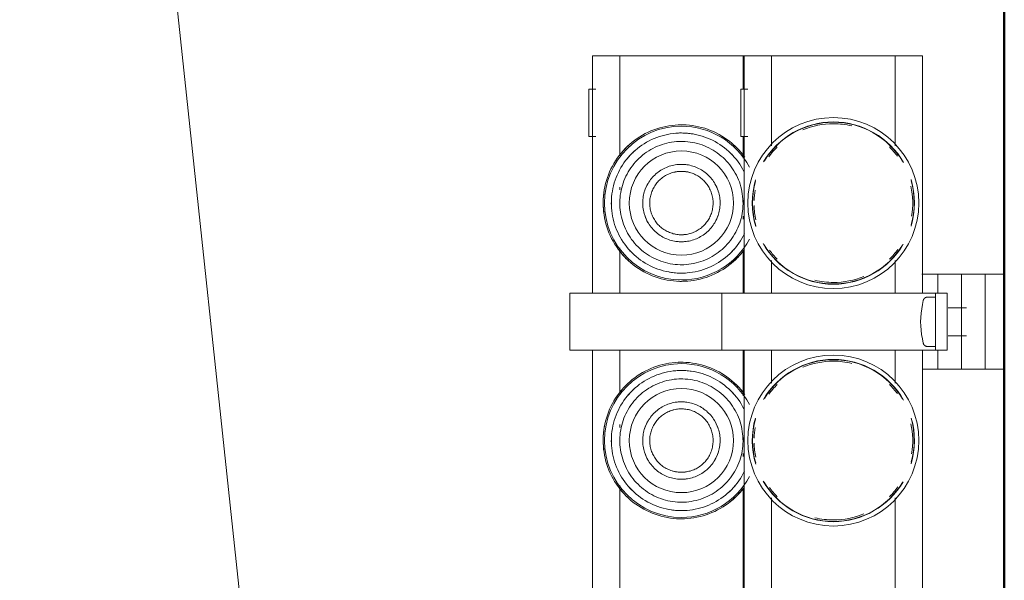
# Model space of a CAD drawing. Header units: millimetres. Extents: x 24644 to 52152, y 2709 to 38988.
# Tile 42 of 80: x 33456 to 33663, y 38042 to 38160. Entities that reach past the tile are written whole.
import ezdxf

# ---------------------------------------------------------------- set-up
doc = ezdxf.new("R2010")
doc.units = ezdxf.units.MM
doc.linetypes.add('ADSK_Скрыто', pattern=[300, 150, -150])
for name, color, linetype, lineweight in [('A-DETL-____-HDLN', 90, 'ADSK_Скрыто', 9), ('A-WALL-____-MCUT', 113, 'Continuous', 50), ('A-WALL-____-OTLN', 113, 'Continuous', 20), ('M-EQPM-____-OTLN', 50, 'Continuous', 20), ('M-HVAC-DUCT-IDEN', 70, 'Continuous', 20)]:
    doc.layers.add(name, color=color, linetype=linetype, lineweight=lineweight)

# ---------------------------------------------------------------- blocks, each defined once
blk = doc.blocks.new('Прямая форма - V line-609756-В_Этаж 01_Вентиляция')
at = {"layer": 'A-WALL-____-MCUT', "color": 253}
blk.add_line((0, -200), (779.95, -200), dxfattribs=at)
blk = doc.blocks.new('Прямая форма - SW - 004-609757-В_Этаж 01_Вентиляция')
blk.add_blockref('Прямая форма - V line-609756-В_Этаж 01_Вентиляция', (0, 0))
blk = doc.blocks.new('V line_ifc_RVT-1-В_Этаж 01_Вентиляция')
at = {"layer": 'A-WALL-____-OTLN', "color": 9, "lineweight": 20, "rotation": 270}
blk.add_blockref('Прямая форма - SW - 004-609757-В_Этаж 01_Вентиляция', (33863.24, 38587.58), dxfattribs=at)
blk = doc.blocks.new('ADSK_Коллектор с регулирующими клапанами и расходомерами - N5-1658201-В_Этаж 01_Вентиляция')
at = {"layer": 'A-DETL-____-HDLN', "flags": 128}
for points in [[(51.23, -16.96), (51.2, -16.94), (51.17, -16.92), (51.14, -16.9), (51.12, -16.88), (51.09, -16.85), (51.06, -16.83), (51.04, -16.8), (51.01, -16.77), (50.99, -16.75), (50.97, -16.72), (50.95, -16.69), (50.93, -16.66)], [(61.08, -16.64), (61.06, -16.67), (61.04, -16.7), (61.02, -16.73), (61, -16.76), (60.98, -16.79), (60.95, -16.81), (60.93, -16.84), (60.9, -16.86), (60.87, -16.89), (60.84, -16.91), (60.82, -16.93), (60.79, -16.95), (60.75, -16.97)]]:
    blk.add_lwpolyline(points, dxfattribs=at)
at = {"layer": 'M-EQPM-____-OTLN'}
for p, q in [((46, 0), (46, -4)), ((66, -4), (66, 0)), ((56, 0), (46, 0)), ((66, 0), (56, 0)), ((46, -5.17), (46, -4)), ((46, -4), (56, -4)), ((56, -4), (66, -4)), ((66, -4), (66, -5.17)), ((46, -6.66), (46, -5.17)), ((66, -5.17), (66, -6.66)), ((46, -6.66), (46, -9)), ((53.04, -7.93), (53.04, -11.79)), ((58.96, -11.79), (58.96, -7.93)), ((66, -9), (66, -6.66)), ((46, -9), (66, -9)), ((46, -10.17), (46, -9)), ((46, -11.66), (46, -10.17)), ((66, -9), (66, -10.17)), ((66, -10.17), (66, -11.66)), ((46, -11.66), (46, -14)), ((50, -14.5), (50, -12)), ((62, -12), (50, -12)), ((62, -12), (62, -14.5)), ((66, -14), (66, -11.66)), ((46, -14), (50, -14)), ((46, -17.34), (46, -14)), ((50, -18.5), (50, -14.5)), ((50, -14.5), (62, -14.5)), ((50.8, -14.5), (50.8, -16.19)), ((61.2, -16.19), (61.2, -14.5)), ((62, -14), (66, -14)), ((62, -14.5), (62, -18.5)), ((66, -14), (66, -17.25)), ((50, -17.25), (0, -17.25)), ((0, -17.25), (0, -22.45)), ((50, -53), (50, -18.5)), ((250, -17.25), (62, -17.25)), ((62, -18.5), (62, -53)), ((0, -23), (0, -22.45)), ((18.93, -23), (0, -23)), ((0, -23), (0, -24)), ((0, -48), (0, -24)), ((50, -23), (43.07, -23)), ((68.93, -23), (62, -23)), ((118.93, -23), (93.07, -23)), ((0, -48), (0, -49)), ((0, -49), (18.93, -49)), ((0, -49.55), (0, -49)), ((0, -49.55), (0, -54.75)), ((43.07, -49), (50, -49)), ((62, -49), (68.93, -49)), ((93.07, -49), (118.93, -49)), ((50, -53), (50, -59.5)), ((62, -59.5), (62, -53)), ((0, -54.75), (50, -54.75)), ((0, -55), (0, -54.75)), ((7, -55), (0, -55)), ((0, -55), (0, -56)), ((7, -54.03), (7, -55.5)), ((7, -55.5), (17, -55.5)), ((17, -55.5), (17, -54.03)), ((21.56, -55), (17, -55)), ((31, -55), (30.39, -55)), ((34.38, -55), (33.76, -55)), ((50, -55), (40.94, -55)), ((62, -54.75), (250, -54.75)), ((71.56, -55), (62, -55)), ((81, -55), (80.39, -55)), ((84.38, -55), (83.76, -55)), ((121.56, -55), (90.94, -55)), ((0, -80), (0, -56)), ((50, -59.5), (62, -59.5)), ((50, -85), (50, -59.5)), ((62, -59.5), (62, -85)), ((0, -80), (0, -81)), ((0, -81), (21.06, -81)), ((0, -81.55), (0, -81)), ((0, -81.55), (0, -86.75)), ((27.62, -81), (28.24, -81)), ((31, -81), (31.61, -81)), ((40.44, -81), (50, -81)), ((62, -81), (71.06, -81)), ((77.62, -81), (78.24, -81)), ((81, -81), (81.61, -81)), ((90.44, -81), (121.06, -81)), ((50, -85), (50, -91.5)), ((62, -91.5), (62, -85)), ((0, -86.75), (50, -86.75)), ((7, -86.03), (7, -87.5)), ((17, -87.5), (17, -86.03)), ((62, -86.75), (250, -86.75)), ((7, -87.5), (17, -87.5)), ((50, -91.5), (62, -91.5))]:
    blk.add_line(p, q, dxfattribs=at)
at = {"layer": 'M-EQPM-____-OTLN', "flags": 128}
for points in [[(51.5, -17.07), (51.46, -17.06), (51.43, -17.05), (51.39, -17.04), (51.36, -17.03), (51.33, -17.01), (51.3, -17), (51.26, -16.98), (51.23, -16.96), (51.2, -16.94), (51.17, -16.92), (51.14, -16.9), (51.12, -16.88), (51.09, -16.85), (51.06, -16.83), (51.04, -16.8), (51.01, -16.77), (50.99, -16.75), (50.97, -16.72), (50.95, -16.69), (50.93, -16.66), (50.91, -16.63), (50.89, -16.59), (50.88, -16.56), (50.87, -16.53), (50.85, -16.49), (50.84, -16.46), (50.83, -16.42), (50.82, -16.39), (50.82, -16.35), (50.81, -16.32), (50.8, -16.28), (50.8, -16.25), (50.8, -16.21), (50.8, -16.19)], [(61.2, -16.19), (61.2, -16.23), (61.2, -16.26), (61.19, -16.3), (61.19, -16.33), (61.18, -16.37), (61.17, -16.4), (61.16, -16.44), (61.15, -16.47), (61.14, -16.51), (61.13, -16.54), (61.11, -16.57), (61.1, -16.61), (61.08, -16.64), (61.06, -16.67), (61.04, -16.7), (61.02, -16.73), (61, -16.76), (60.98, -16.79), (60.95, -16.81), (60.93, -16.84), (60.9, -16.86), (60.87, -16.89), (60.84, -16.91), (60.82, -16.93), (60.79, -16.95), (60.75, -16.97), (60.72, -16.99), (60.69, -17), (60.66, -17.02), (60.62, -17.03), (60.59, -17.04), (60.56, -17.05), (60.52, -17.06), (60.5, -17.07)], [(56, -17.65), (55.08, -17.61), (54.16, -17.52), (53.24, -17.4), (52.33, -17.25), (51.5, -17.07)], [(60.5, -17.07), (59.6, -17.26), (58.69, -17.41), (57.77, -17.53), (56.85, -17.61), (56, -17.65)], [(21.3, -54.67), (20.77, -55.07), (20.27, -55.49), (19.77, -55.93), (19.3, -56.39), (18.85, -56.87), (18.41, -57.36), (17.99, -57.87), (17.6, -58.4), (17.23, -58.95), (16.88, -59.5), (16.55, -60.07), (16.24, -60.66), (15.96, -61.25), (15.7, -61.86), (15.47, -62.48), (15.26, -63.1), (15.08, -63.74), (14.92, -64.38), (14.79, -65.02), (14.68, -65.67), (14.6, -66.33), (14.55, -66.99), (14.52, -67.64), (14.52, -68)], [(24.33, -54.84), (23.81, -55.12), (23.3, -55.41), (22.8, -55.73), (22.32, -56.07), (21.85, -56.43), (21.39, -56.8), (20.95, -57.2), (20.53, -57.61), (20.12, -58.03), (19.73, -58.48), (19.36, -58.93), (19, -59.41), (18.67, -59.89), (18.36, -60.39), (18.06, -60.91), (17.79, -61.43), (17.54, -61.96), (17.31, -62.5), (17.1, -63.06), (16.91, -63.62), (16.75, -64.18), (16.61, -64.76), (16.49, -65.34), (16.39, -65.92), (16.32, -66.5), (16.27, -67.09), (16.25, -67.68), (16.24, -68)], [(43.98, -68), (43.97, -67.48), (43.94, -66.96), (43.89, -66.45), (43.81, -65.93), (43.72, -65.42), (43.61, -64.92), (43.47, -64.41), (43.32, -63.92), (43.15, -63.43), (42.95, -62.95), (42.74, -62.47), (42.51, -62.01), (42.26, -61.55), (42, -61.11), (41.71, -60.67), (41.41, -60.25), (41.09, -59.84), (40.76, -59.44), (40.41, -59.06), (40.04, -58.69), (39.66, -58.34), (39.27, -58), (38.86, -57.67), (38.44, -57.37), (38.01, -57.08), (37.57, -56.81), (37.12, -56.55), (36.65, -56.32), (36.18, -56.1), (35.7, -55.9), (35.22, -55.73), (34.72, -55.57), (34.22, -55.43), (33.72, -55.31), (33.21, -55.21), (32.69, -55.13), (32.18, -55.08), (31.66, -55.04), (31.14, -55.02), (30.62, -55.03), (30.1, -55.05), (29.59, -55.1), (29.07, -55.17), (28.56, -55.25), (28.05, -55.36), (27.55, -55.49), (27.05, -55.64), (26.56, -55.8), (26.08, -55.99), (25.6, -56.2), (25.13, -56.42), (24.67, -56.67), (24.23, -56.93), (23.79, -57.21), (23.36, -57.51), (22.95, -57.82), (22.55, -58.15), (22.16, -58.5), (21.79, -58.86), (21.43, -59.23), (21.09, -59.62), (20.76, -60.03), (20.45, -60.44), (20.16, -60.87), (19.88, -61.31), (19.62, -61.76), (19.38, -62.22), (19.16, -62.69), (18.96, -63.17), (18.77, -63.65), (18.61, -64.14), (18.46, -64.64), (18.34, -65.15), (18.24, -65.66), (18.15, -66.17), (18.09, -66.68), (18.05, -67.2), (18.02, -67.72), (18.02, -68)], [(45.76, -68), (45.74, -67.41), (45.71, -66.82), (45.65, -66.23), (45.57, -65.65), (45.46, -65.07), (45.33, -64.49), (45.18, -63.92), (45.01, -63.36), (44.81, -62.8), (44.59, -62.25), (44.35, -61.71), (44.09, -61.19), (43.81, -60.67), (43.5, -60.16), (43.18, -59.67), (42.84, -59.19), (42.47, -58.72), (42.09, -58.27), (41.7, -57.83), (41.28, -57.41), (40.85, -57.01), (40.4, -56.63), (39.94, -56.26), (39.46, -55.91), (38.97, -55.58), (38.47, -55.27), (37.95, -54.99), (37.43, -54.72)], [(47.48, -68), (47.47, -67.34), (47.43, -66.68), (47.36, -66.03), (47.27, -65.37), (47.15, -64.73), (47.01, -64.08), (46.84, -63.44), (46.65, -62.82), (46.43, -62.19), (46.18, -61.58), (45.91, -60.98), (45.62, -60.39), (45.3, -59.81), (44.97, -59.24), (44.6, -58.69), (44.22, -58.16), (43.82, -57.64), (43.39, -57.13), (42.95, -56.64), (42.48, -56.18), (42, -55.73), (41.5, -55.3), (40.99, -54.89)], [(71.3, -54.67), (70.77, -55.07), (70.27, -55.49), (69.77, -55.93), (69.3, -56.39), (68.85, -56.87), (68.41, -57.36), (67.99, -57.87), (67.6, -58.4), (67.23, -58.95), (66.88, -59.5), (66.55, -60.07), (66.24, -60.66), (65.96, -61.25), (65.7, -61.86), (65.47, -62.48), (65.26, -63.1), (65.08, -63.74), (64.92, -64.38), (64.79, -65.02), (64.68, -65.67), (64.6, -66.33), (64.55, -66.99), (64.52, -67.64), (64.52, -68)], [(74.33, -54.84), (73.81, -55.12), (73.3, -55.41), (72.8, -55.73), (72.32, -56.07), (71.85, -56.43), (71.39, -56.8), (70.95, -57.2), (70.53, -57.61), (70.12, -58.03), (69.73, -58.48), (69.36, -58.93), (69, -59.41), (68.67, -59.89), (68.36, -60.39), (68.06, -60.91), (67.79, -61.43), (67.54, -61.96), (67.31, -62.5), (67.1, -63.06), (66.91, -63.62), (66.75, -64.18), (66.61, -64.76), (66.49, -65.34), (66.39, -65.92), (66.32, -66.5), (66.27, -67.09), (66.25, -67.68), (66.24, -68)], [(93.98, -68), (93.97, -67.48), (93.94, -66.96), (93.89, -66.45), (93.81, -65.93), (93.72, -65.42), (93.61, -64.92), (93.47, -64.41), (93.32, -63.92), (93.15, -63.43), (92.95, -62.95), (92.74, -62.47), (92.51, -62.01), (92.26, -61.55), (92, -61.11), (91.71, -60.67), (91.41, -60.25), (91.09, -59.84), (90.76, -59.44), (90.41, -59.06), (90.04, -58.69), (89.66, -58.34), (89.27, -58), (88.86, -57.67), (88.44, -57.37), (88.01, -57.08), (87.57, -56.81), (87.12, -56.55), (86.65, -56.32), (86.18, -56.1), (85.7, -55.9), (85.22, -55.73), (84.72, -55.57), (84.22, -55.43), (83.72, -55.31), (83.21, -55.21), (82.69, -55.13), (82.18, -55.08), (81.66, -55.04), (81.14, -55.02), (80.62, -55.03), (80.1, -55.05), (79.59, -55.1), (79.07, -55.17), (78.56, -55.25), (78.05, -55.36), (77.55, -55.49), (77.05, -55.64), (76.56, -55.8), (76.08, -55.99), (75.6, -56.2), (75.13, -56.42), (74.67, -56.67), (74.23, -56.93), (73.79, -57.21), (73.36, -57.51), (72.95, -57.82), (72.55, -58.15), (72.16, -58.5), (71.79, -58.86), (71.43, -59.23), (71.09, -59.62), (70.76, -60.03), (70.45, -60.44), (70.16, -60.87), (69.88, -61.31), (69.62, -61.76), (69.38, -62.22), (69.16, -62.69), (68.96, -63.17), (68.77, -63.65), (68.61, -64.14), (68.46, -64.64), (68.34, -65.15), (68.24, -65.66), (68.15, -66.17), (68.09, -66.68), (68.05, -67.2), (68.02, -67.72), (68.02, -68)], [(95.76, -68), (95.74, -67.41), (95.71, -66.82), (95.65, -66.23), (95.57, -65.65), (95.46, -65.07), (95.33, -64.49), (95.18, -63.92), (95.01, -63.36), (94.81, -62.8), (94.59, -62.25), (94.35, -61.71), (94.09, -61.19), (93.81, -60.67), (93.5, -60.16), (93.18, -59.67), (92.84, -59.19), (92.47, -58.72), (92.09, -58.27), (91.7, -57.83), (91.28, -57.41), (90.85, -57.01), (90.4, -56.63), (89.94, -56.26), (89.46, -55.91), (88.97, -55.58), (88.47, -55.27), (87.95, -54.99), (87.43, -54.72)], [(97.48, -68), (97.47, -67.34), (97.43, -66.68), (97.36, -66.03), (97.27, -65.37), (97.15, -64.73), (97.01, -64.08), (96.84, -63.44), (96.65, -62.82), (96.43, -62.19), (96.18, -61.58), (95.91, -60.98), (95.62, -60.39), (95.3, -59.81), (94.97, -59.24), (94.6, -58.69), (94.22, -58.16), (93.82, -57.64), (93.39, -57.13), (92.95, -56.64), (92.48, -56.18), (92, -55.73), (91.5, -55.3), (90.99, -54.89)], [(39.15, -68), (39.14, -67.67), (39.12, -67.35), (39.09, -67.02), (39.05, -66.7), (38.99, -66.38), (38.92, -66.06), (38.83, -65.75), (38.74, -65.44), (38.63, -65.13), (38.51, -64.83), (38.37, -64.53), (38.23, -64.24), (38.07, -63.95), (37.91, -63.67), (37.73, -63.4), (37.54, -63.13), (37.34, -62.88), (37.13, -62.63), (36.91, -62.39), (36.68, -62.15), (36.44, -61.93), (36.19, -61.72), (35.94, -61.52), (35.67, -61.32), (35.4, -61.14), (35.13, -60.97), (34.84, -60.81), (34.55, -60.66), (34.25, -60.53), (33.95, -60.4), (33.65, -60.29), (33.34, -60.19), (33.02, -60.1), (32.71, -60.03), (32.39, -59.97), (32.06, -59.92), (31.74, -59.88), (31.41, -59.86), (31.09, -59.85), (30.76, -59.85), (30.44, -59.87), (30.11, -59.9), (29.79, -59.94), (29.47, -60), (29.15, -60.06), (28.83, -60.14), (28.52, -60.24), (28.21, -60.34), (27.91, -60.46), (27.61, -60.59), (27.31, -60.73), (27.03, -60.88), (26.75, -61.05), (26.47, -61.22), (26.2, -61.41), (25.94, -61.61), (25.69, -61.82), (25.45, -62.03), (25.22, -62.26), (24.99, -62.49), (24.77, -62.74), (24.57, -62.99), (24.37, -63.25), (24.19, -63.52), (24.02, -63.8), (23.85, -64.08), (23.7, -64.37), (23.56, -64.66), (23.44, -64.96), (23.32, -65.27), (23.22, -65.58), (23.13, -65.89), (23.05, -66.21), (22.98, -66.53), (22.93, -66.85), (22.89, -67.17), (22.87, -67.5), (22.85, -67.82), (22.85, -68)], [(89.15, -68), (89.14, -67.67), (89.12, -67.35), (89.09, -67.02), (89.05, -66.7), (88.99, -66.38), (88.92, -66.06), (88.83, -65.75), (88.74, -65.44), (88.63, -65.13), (88.51, -64.83), (88.37, -64.53), (88.23, -64.24), (88.07, -63.95), (87.91, -63.67), (87.73, -63.4), (87.54, -63.13), (87.34, -62.88), (87.13, -62.63), (86.91, -62.39), (86.68, -62.15), (86.44, -61.93), (86.19, -61.72), (85.94, -61.52), (85.67, -61.32), (85.4, -61.14), (85.13, -60.97), (84.84, -60.81), (84.55, -60.66), (84.25, -60.53), (83.95, -60.4), (83.65, -60.29), (83.34, -60.19), (83.02, -60.1), (82.71, -60.03), (82.39, -59.97), (82.06, -59.92), (81.74, -59.88), (81.41, -59.86), (81.09, -59.85), (80.76, -59.85), (80.44, -59.87), (80.11, -59.9), (79.79, -59.94), (79.47, -60), (79.15, -60.06), (78.83, -60.14), (78.52, -60.24), (78.21, -60.34), (77.91, -60.46), (77.61, -60.59), (77.31, -60.73), (77.03, -60.88), (76.75, -61.05), (76.47, -61.22), (76.2, -61.41), (75.94, -61.61), (75.69, -61.82), (75.45, -62.03), (75.22, -62.26), (74.99, -62.49), (74.77, -62.74), (74.57, -62.99), (74.37, -63.25), (74.19, -63.52), (74.02, -63.8), (73.85, -64.08), (73.7, -64.37), (73.56, -64.66), (73.44, -64.96), (73.32, -65.27), (73.22, -65.58), (73.13, -65.89), (73.05, -66.21), (72.98, -66.53), (72.93, -66.85), (72.89, -67.17), (72.87, -67.5), (72.85, -67.82), (72.85, -68)], [(37.68, -68), (37.67, -67.73), (37.65, -67.47), (37.63, -67.2), (37.59, -66.94), (37.54, -66.67), (37.48, -66.41), (37.42, -66.16), (37.34, -65.9), (37.25, -65.65), (37.15, -65.4), (37.04, -65.16), (36.92, -64.92), (36.79, -64.68), (36.66, -64.45), (36.51, -64.23), (36.35, -64.01), (36.19, -63.8), (36.02, -63.6), (35.84, -63.4), (35.65, -63.21), (35.46, -63.03), (35.25, -62.85), (35.04, -62.69), (34.83, -62.53), (34.61, -62.38), (34.38, -62.24), (34.15, -62.11), (33.91, -61.99), (33.67, -61.88), (33.42, -61.78), (33.17, -61.69), (32.91, -61.6), (32.66, -61.53), (32.4, -61.47), (32.13, -61.42), (31.87, -61.38), (31.61, -61.35), (31.34, -61.33), (31.07, -61.32), (30.81, -61.33), (30.54, -61.34), (30.27, -61.36), (30.01, -61.4), (29.74, -61.44), (29.48, -61.5), (29.22, -61.56), (28.97, -61.64), (28.72, -61.73), (28.47, -61.82), (28.22, -61.93), (27.98, -62.05), (27.75, -62.17), (27.52, -62.31), (27.29, -62.45), (27.07, -62.6), (26.86, -62.76), (26.65, -62.93), (26.45, -63.11), (26.26, -63.3), (26.08, -63.49), (25.9, -63.69), (25.73, -63.9), (25.57, -64.11), (25.42, -64.33), (25.28, -64.56), (25.15, -64.79), (25.02, -65.03), (24.91, -65.27), (24.8, -65.51), (24.71, -65.76), (24.63, -66.02), (24.55, -66.27), (24.49, -66.53), (24.43, -66.79), (24.39, -67.06), (24.36, -67.32), (24.34, -67.59), (24.33, -67.86), (24.32, -68)], [(87.68, -68), (87.67, -67.73), (87.65, -67.47), (87.63, -67.2), (87.59, -66.94), (87.54, -66.67), (87.48, -66.41), (87.42, -66.16), (87.34, -65.9), (87.25, -65.65), (87.15, -65.4), (87.04, -65.16), (86.92, -64.92), (86.79, -64.68), (86.66, -64.45), (86.51, -64.23), (86.35, -64.01), (86.19, -63.8), (86.02, -63.6), (85.84, -63.4), (85.65, -63.21), (85.46, -63.03), (85.25, -62.85), (85.04, -62.69), (84.83, -62.53), (84.61, -62.38), (84.38, -62.24), (84.15, -62.11), (83.91, -61.99), (83.67, -61.88), (83.42, -61.78), (83.17, -61.69), (82.91, -61.6), (82.66, -61.53), (82.4, -61.47), (82.13, -61.42), (81.87, -61.38), (81.61, -61.35), (81.34, -61.33), (81.07, -61.32), (80.81, -61.33), (80.54, -61.34), (80.27, -61.36), (80.01, -61.4), (79.74, -61.44), (79.48, -61.5), (79.22, -61.56), (78.97, -61.64), (78.72, -61.73), (78.47, -61.82), (78.22, -61.93), (77.98, -62.05), (77.75, -62.17), (77.52, -62.31), (77.29, -62.45), (77.07, -62.6), (76.86, -62.76), (76.65, -62.93), (76.45, -63.11), (76.26, -63.3), (76.08, -63.49), (75.9, -63.69), (75.73, -63.9), (75.57, -64.11), (75.42, -64.33), (75.28, -64.56), (75.15, -64.79), (75.02, -65.03), (74.91, -65.27), (74.8, -65.51), (74.71, -65.76), (74.63, -66.02), (74.55, -66.27), (74.49, -66.53), (74.43, -66.79), (74.39, -67.06), (74.36, -67.32), (74.34, -67.59), (74.33, -67.86), (74.32, -68)], [(14.52, -68), (14.53, -68.66), (14.57, -69.32), (14.64, -69.97), (14.73, -70.63), (14.85, -71.27), (14.99, -71.92), (15.16, -72.56), (15.35, -73.18), (15.57, -73.81), (15.82, -74.42), (16.09, -75.02), (16.38, -75.61), (16.7, -76.19), (17.03, -76.76), (17.4, -77.31), (17.78, -77.84), (18.18, -78.36), (18.61, -78.87), (19.05, -79.36), (19.52, -79.82), (20, -80.27), (20.5, -80.7), (21.01, -81.11), (21.55, -81.5), (22.09, -81.87), (22.66, -82.21), (23.23, -82.54), (23.82, -82.84), (24.42, -83.11), (25.03, -83.36), (25.65, -83.59), (26.27, -83.79), (26.91, -83.97), (27.55, -84.12), (28.2, -84.24), (28.85, -84.34), (29.51, -84.42), (30.16, -84.46), (30.82, -84.48), (31.48, -84.48), (32.14, -84.44), (32.8, -84.38), (33.45, -84.3), (34.1, -84.19), (34.74, -84.05), (35.38, -83.89), (36.02, -83.7), (36.64, -83.49), (37.25, -83.25), (37.86, -82.99), (38.45, -82.7), (39.04, -82.39), (39.6, -82.06), (40.16, -81.7), (40.7, -81.33), (41.23, -80.93), (41.73, -80.51), (42.23, -80.07), (42.7, -79.61), (43.15, -79.13), (43.59, -78.64), (44.01, -78.13), (44.4, -77.6), (44.77, -77.05), (45.12, -76.5), (45.45, -75.93), (45.76, -75.34), (46.04, -74.75), (46.3, -74.14), (46.53, -73.52), (46.74, -72.9), (46.92, -72.26), (47.08, -71.62), (47.21, -70.98), (47.32, -70.33), (47.4, -69.67), (47.45, -69.01), (47.48, -68.36), (47.48, -68)], [(16.24, -68), (16.26, -68.59), (16.29, -69.18), (16.35, -69.77), (16.43, -70.35), (16.54, -70.93), (16.67, -71.51), (16.82, -72.08), (16.99, -72.64), (17.19, -73.2), (17.41, -73.75), (17.65, -74.29), (17.91, -74.81), (18.19, -75.33), (18.5, -75.84), (18.82, -76.33), (19.16, -76.81), (19.53, -77.28), (19.91, -77.73), (20.3, -78.17), (20.72, -78.59), (21.15, -78.99), (21.6, -79.37), (22.06, -79.74), (22.54, -80.09), (23.03, -80.42), (23.53, -80.73), (24.05, -81.01), (24.57, -81.28), (25.11, -81.53), (25.65, -81.75), (26.21, -81.96), (26.77, -82.14), (27.34, -82.29), (27.91, -82.43), (28.49, -82.54), (29.08, -82.63), (29.66, -82.69), (30.25, -82.74), (30.84, -82.75), (31.43, -82.75), (32.02, -82.72), (32.61, -82.67), (33.19, -82.59), (33.78, -82.49), (34.35, -82.37), (34.92, -82.22), (35.49, -82.06), (36.05, -81.87), (36.6, -81.65), (37.14, -81.42), (37.67, -81.16), (38.19, -80.88), (38.7, -80.59), (39.2, -80.27), (39.68, -79.93), (40.15, -79.57), (40.61, -79.2), (41.05, -78.8), (41.47, -78.39), (41.88, -77.97), (42.27, -77.52), (42.64, -77.07), (43, -76.59), (43.33, -76.11), (43.64, -75.61), (43.94, -75.09), (44.21, -74.57), (44.46, -74.04), (44.69, -73.5), (44.9, -72.94), (45.09, -72.38), (45.25, -71.82), (45.39, -71.24), (45.51, -70.66), (45.61, -70.08), (45.68, -69.5), (45.73, -68.91), (45.75, -68.32), (45.76, -68)], [(18.02, -68), (18.03, -68.52), (18.06, -69.04), (18.11, -69.55), (18.19, -70.07), (18.28, -70.58), (18.39, -71.08), (18.53, -71.59), (18.68, -72.08), (18.85, -72.57), (19.05, -73.05), (19.26, -73.53), (19.49, -73.99), (19.74, -74.45), (20, -74.89), (20.29, -75.33), (20.59, -75.75), (20.91, -76.16), (21.24, -76.56), (21.59, -76.94), (21.96, -77.31), (22.34, -77.66), (22.73, -78), (23.14, -78.33), (23.56, -78.63), (23.99, -78.92), (24.43, -79.19), (24.88, -79.45), (25.35, -79.68), (25.82, -79.9), (26.3, -80.1), (26.78, -80.27), (27.28, -80.43), (27.78, -80.57), (28.28, -80.69), (28.79, -80.79), (29.31, -80.87), (29.82, -80.92), (30.34, -80.96), (30.86, -80.98), (31.38, -80.97), (31.9, -80.95), (32.41, -80.9), (32.93, -80.83), (33.44, -80.75), (33.95, -80.64), (34.45, -80.51), (34.95, -80.36), (35.44, -80.2), (35.92, -80.01), (36.4, -79.8), (36.87, -79.58), (37.33, -79.33), (37.77, -79.07), (38.21, -78.79), (38.64, -78.49), (39.05, -78.18), (39.45, -77.85), (39.84, -77.5), (40.21, -77.14), (40.57, -76.77), (40.91, -76.38), (41.24, -75.97), (41.55, -75.56), (41.84, -75.13), (42.12, -74.69), (42.38, -74.24), (42.62, -73.78), (42.84, -73.31), (43.04, -72.83), (43.23, -72.35), (43.39, -71.86), (43.54, -71.36), (43.66, -70.85), (43.76, -70.34), (43.85, -69.83), (43.91, -69.32), (43.95, -68.8), (43.98, -68.28), (43.98, -68)], [(22.85, -68), (22.86, -68.33), (22.88, -68.65), (22.91, -68.98), (22.95, -69.3), (23.01, -69.62), (23.08, -69.94), (23.17, -70.25), (23.26, -70.56), (23.37, -70.87), (23.49, -71.17), (23.63, -71.47), (23.77, -71.76), (23.93, -72.05), (24.09, -72.33), (24.27, -72.6), (24.46, -72.87), (24.66, -73.12), (24.87, -73.37), (25.09, -73.61), (25.32, -73.85), (25.56, -74.07), (25.81, -74.28), (26.06, -74.48), (26.33, -74.68), (26.6, -74.86), (26.87, -75.03), (27.16, -75.19), (27.45, -75.34), (27.75, -75.47), (28.05, -75.6), (28.35, -75.71), (28.66, -75.81), (28.98, -75.9), (29.29, -75.97), (29.61, -76.03), (29.94, -76.08), (30.26, -76.12), (30.59, -76.14), (30.91, -76.15), (31.24, -76.15), (31.56, -76.13), (31.89, -76.1), (32.21, -76.06), (32.53, -76), (32.85, -75.94), (33.17, -75.86), (33.48, -75.76), (33.79, -75.66), (34.09, -75.54), (34.39, -75.41), (34.69, -75.27), (34.97, -75.12), (35.25, -74.95), (35.53, -74.78), (35.8, -74.59), (36.06, -74.39), (36.31, -74.18), (36.55, -73.97), (36.78, -73.74), (37.01, -73.51), (37.23, -73.26), (37.43, -73.01), (37.63, -72.75), (37.81, -72.48), (37.98, -72.2), (38.15, -71.92), (38.3, -71.63), (38.44, -71.34), (38.56, -71.04), (38.68, -70.73), (38.78, -70.42), (38.87, -70.11), (38.95, -69.79), (39.02, -69.47), (39.07, -69.15), (39.11, -68.83), (39.13, -68.5), (39.15, -68.18), (39.15, -68)], [(24.32, -68), (24.33, -68.27), (24.35, -68.53), (24.37, -68.8), (24.41, -69.06), (24.46, -69.33), (24.52, -69.59), (24.58, -69.84), (24.66, -70.1), (24.75, -70.35), (24.85, -70.6), (24.96, -70.84), (25.08, -71.08), (25.21, -71.32), (25.34, -71.55), (25.49, -71.77), (25.65, -71.99), (25.81, -72.2), (25.98, -72.4), (26.16, -72.6), (26.35, -72.79), (26.54, -72.97), (26.75, -73.15), (26.96, -73.31), (27.17, -73.47), (27.39, -73.62), (27.62, -73.76), (27.85, -73.89), (28.09, -74.01), (28.33, -74.12), (28.58, -74.22), (28.83, -74.31), (29.09, -74.4), (29.34, -74.47), (29.6, -74.53), (29.87, -74.58), (30.13, -74.62), (30.39, -74.65), (30.66, -74.67), (30.93, -74.68), (31.19, -74.67), (31.46, -74.66), (31.73, -74.64), (31.99, -74.6), (32.26, -74.56), (32.52, -74.5), (32.78, -74.44), (33.03, -74.36), (33.28, -74.27), (33.53, -74.18), (33.78, -74.07), (34.02, -73.95), (34.25, -73.83), (34.48, -73.69), (34.71, -73.55), (34.93, -73.4), (35.14, -73.24), (35.35, -73.07), (35.55, -72.89), (35.74, -72.7), (35.92, -72.51), (36.1, -72.31), (36.27, -72.1), (36.43, -71.89), (36.58, -71.67), (36.72, -71.44), (36.85, -71.21), (36.98, -70.97), (37.09, -70.73), (37.2, -70.49), (37.29, -70.24), (37.37, -69.98), (37.45, -69.73), (37.51, -69.47), (37.57, -69.21), (37.61, -68.94), (37.64, -68.68), (37.66, -68.41), (37.67, -68.14), (37.68, -68)], [(64.52, -68), (64.53, -68.66), (64.57, -69.32), (64.64, -69.97), (64.73, -70.63), (64.85, -71.27), (64.99, -71.92), (65.16, -72.56), (65.35, -73.18), (65.57, -73.81), (65.82, -74.42), (66.09, -75.02), (66.38, -75.61), (66.7, -76.19), (67.03, -76.76), (67.4, -77.31), (67.78, -77.84), (68.18, -78.36), (68.61, -78.87), (69.05, -79.36), (69.52, -79.82), (70, -80.27), (70.5, -80.7), (71.01, -81.11), (71.55, -81.5), (72.09, -81.87), (72.66, -82.21), (73.23, -82.54), (73.82, -82.84), (74.42, -83.11), (75.03, -83.36), (75.65, -83.59), (76.27, -83.79), (76.91, -83.97), (77.55, -84.12), (78.2, -84.24), (78.85, -84.34), (79.51, -84.42), (80.16, -84.46), (80.82, -84.48), (81.48, -84.48), (82.14, -84.44), (82.8, -84.38), (83.45, -84.3), (84.1, -84.19), (84.74, -84.05), (85.38, -83.89), (86.02, -83.7), (86.64, -83.49), (87.25, -83.25), (87.86, -82.99), (88.45, -82.7), (89.04, -82.39), (89.6, -82.06), (90.16, -81.7), (90.7, -81.33), (91.23, -80.93), (91.73, -80.51), (92.23, -80.07), (92.7, -79.61), (93.15, -79.13), (93.59, -78.64), (94.01, -78.13), (94.4, -77.6), (94.77, -77.05), (95.12, -76.5), (95.45, -75.93), (95.76, -75.34), (96.04, -74.75), (96.3, -74.14), (96.53, -73.52), (96.74, -72.9), (96.92, -72.26), (97.08, -71.62), (97.21, -70.98), (97.32, -70.33), (97.4, -69.67), (97.45, -69.01), (97.48, -68.36), (97.48, -68)], [(66.24, -68), (66.26, -68.59), (66.29, -69.18), (66.35, -69.77), (66.43, -70.35), (66.54, -70.93), (66.67, -71.51), (66.82, -72.08), (66.99, -72.64), (67.19, -73.2), (67.41, -73.75), (67.65, -74.29), (67.91, -74.81), (68.19, -75.33), (68.5, -75.84), (68.82, -76.33), (69.16, -76.81), (69.53, -77.28), (69.91, -77.73), (70.3, -78.17), (70.72, -78.59), (71.15, -78.99), (71.6, -79.37), (72.06, -79.74), (72.54, -80.09), (73.03, -80.42), (73.53, -80.73), (74.05, -81.01), (74.57, -81.28), (75.11, -81.53), (75.65, -81.75), (76.21, -81.96), (76.77, -82.14), (77.34, -82.29), (77.91, -82.43), (78.49, -82.54), (79.08, -82.63), (79.66, -82.69), (80.25, -82.74), (80.84, -82.75), (81.43, -82.75), (82.02, -82.72), (82.61, -82.67), (83.19, -82.59), (83.78, -82.49), (84.35, -82.37), (84.92, -82.22), (85.49, -82.06), (86.05, -81.87), (86.6, -81.65), (87.14, -81.42), (87.67, -81.16), (88.19, -80.88), (88.7, -80.59), (89.2, -80.27), (89.68, -79.93), (90.15, -79.57), (90.61, -79.2), (91.05, -78.8), (91.47, -78.39), (91.88, -77.97), (92.27, -77.52), (92.64, -77.07), (93, -76.59), (93.33, -76.11), (93.64, -75.61), (93.94, -75.09), (94.21, -74.57), (94.46, -74.04), (94.69, -73.5), (94.9, -72.94), (95.09, -72.38), (95.25, -71.82), (95.39, -71.24), (95.51, -70.66), (95.61, -70.08), (95.68, -69.5), (95.73, -68.91), (95.75, -68.32), (95.76, -68)], [(68.02, -68), (68.03, -68.52), (68.06, -69.04), (68.11, -69.55), (68.19, -70.07), (68.28, -70.58), (68.39, -71.08), (68.53, -71.59), (68.68, -72.08), (68.85, -72.57), (69.05, -73.05), (69.26, -73.53), (69.49, -73.99), (69.74, -74.45), (70, -74.89), (70.29, -75.33), (70.59, -75.75), (70.91, -76.16), (71.24, -76.56), (71.59, -76.94), (71.96, -77.31), (72.34, -77.66), (72.73, -78), (73.14, -78.33), (73.56, -78.63), (73.99, -78.92), (74.43, -79.19), (74.88, -79.45), (75.35, -79.68), (75.82, -79.9), (76.3, -80.1), (76.78, -80.27), (77.28, -80.43), (77.78, -80.57), (78.28, -80.69), (78.79, -80.79), (79.31, -80.87), (79.82, -80.92), (80.34, -80.96), (80.86, -80.98), (81.38, -80.97), (81.9, -80.95), (82.41, -80.9), (82.93, -80.83), (83.44, -80.75), (83.95, -80.64), (84.45, -80.51), (84.95, -80.36), (85.44, -80.2), (85.92, -80.01), (86.4, -79.8), (86.87, -79.58), (87.33, -79.33), (87.77, -79.07), (88.21, -78.79), (88.64, -78.49), (89.05, -78.18), (89.45, -77.85), (89.84, -77.5), (90.21, -77.14), (90.57, -76.77), (90.91, -76.38), (91.24, -75.97), (91.55, -75.56), (91.84, -75.13), (92.12, -74.69), (92.38, -74.24), (92.62, -73.78), (92.84, -73.31), (93.04, -72.83), (93.23, -72.35), (93.39, -71.86), (93.54, -71.36), (93.66, -70.85), (93.76, -70.34), (93.85, -69.83), (93.91, -69.32), (93.95, -68.8), (93.98, -68.28), (93.98, -68)], [(72.85, -68), (72.86, -68.33), (72.88, -68.65), (72.91, -68.98), (72.95, -69.3), (73.01, -69.62), (73.08, -69.94), (73.17, -70.25), (73.26, -70.56), (73.37, -70.87), (73.49, -71.17), (73.63, -71.47), (73.77, -71.76), (73.93, -72.05), (74.09, -72.33), (74.27, -72.6), (74.46, -72.87), (74.66, -73.12), (74.87, -73.37), (75.09, -73.61), (75.32, -73.85), (75.56, -74.07), (75.81, -74.28), (76.06, -74.48), (76.33, -74.68), (76.6, -74.86), (76.87, -75.03), (77.16, -75.19), (77.45, -75.34), (77.75, -75.47), (78.05, -75.6), (78.35, -75.71), (78.66, -75.81), (78.98, -75.9), (79.29, -75.97), (79.61, -76.03), (79.94, -76.08), (80.26, -76.12), (80.59, -76.14), (80.91, -76.15), (81.24, -76.15), (81.56, -76.13), (81.89, -76.1), (82.21, -76.06), (82.53, -76), (82.85, -75.94), (83.17, -75.86), (83.48, -75.76), (83.79, -75.66), (84.09, -75.54), (84.39, -75.41), (84.69, -75.27), (84.97, -75.12), (85.25, -74.95), (85.53, -74.78), (85.8, -74.59), (86.06, -74.39), (86.31, -74.18), (86.55, -73.97), (86.78, -73.74), (87.01, -73.51), (87.23, -73.26), (87.43, -73.01), (87.63, -72.75), (87.81, -72.48), (87.98, -72.2), (88.15, -71.92), (88.3, -71.63), (88.44, -71.34), (88.56, -71.04), (88.68, -70.73), (88.78, -70.42), (88.87, -70.11), (88.95, -69.79), (89.02, -69.47), (89.07, -69.15), (89.11, -68.83), (89.13, -68.5), (89.15, -68.18), (89.15, -68)], [(74.32, -68), (74.33, -68.27), (74.35, -68.53), (74.37, -68.8), (74.41, -69.06), (74.46, -69.33), (74.52, -69.59), (74.58, -69.84), (74.66, -70.1), (74.75, -70.35), (74.85, -70.6), (74.96, -70.84), (75.08, -71.08), (75.21, -71.32), (75.34, -71.55), (75.49, -71.77), (75.65, -71.99), (75.81, -72.2), (75.98, -72.4), (76.16, -72.6), (76.35, -72.79), (76.54, -72.97), (76.75, -73.15), (76.96, -73.31), (77.17, -73.47), (77.39, -73.62), (77.62, -73.76), (77.85, -73.89), (78.09, -74.01), (78.33, -74.12), (78.58, -74.22), (78.83, -74.31), (79.09, -74.4), (79.34, -74.47), (79.6, -74.53), (79.87, -74.58), (80.13, -74.62), (80.39, -74.65), (80.66, -74.67), (80.93, -74.68), (81.19, -74.67), (81.46, -74.66), (81.73, -74.64), (81.99, -74.6), (82.26, -74.56), (82.52, -74.5), (82.78, -74.44), (83.03, -74.36), (83.28, -74.27), (83.53, -74.18), (83.78, -74.07), (84.02, -73.95), (84.25, -73.83), (84.48, -73.69), (84.71, -73.55), (84.93, -73.4), (85.14, -73.24), (85.35, -73.07), (85.55, -72.89), (85.74, -72.7), (85.92, -72.51), (86.1, -72.31), (86.27, -72.1), (86.43, -71.89), (86.58, -71.67), (86.72, -71.44), (86.85, -71.21), (86.98, -70.97), (87.09, -70.73), (87.2, -70.49), (87.29, -70.24), (87.37, -69.98), (87.45, -69.73), (87.51, -69.47), (87.57, -69.21), (87.61, -68.94), (87.64, -68.68), (87.66, -68.41), (87.67, -68.14), (87.68, -68)]]:
    blk.add_lwpolyline(points, dxfattribs=at)
at = {"layer": 'M-EQPM-____-OTLN'}
for centre, radius, start, end in [((31, -36), 18, 360, 180), ((81, -36), 18, 360, 180), ((31, -36), 17.08, 73.3382, 106.8084), ((31, -36), 17.02, 74.579, 106.0052), ((31, -36), 16.71, 80.4736, 102.1893), ((81, -36), 17.08, 73.3382, 106.0031), ((81, -36), 17.02, 74.579, 106.0052), ((81, -36), 16.71, 80.4736, 102.1893), ((31, -36), 17.08, 119.9177, 180), ((31, -36), 17.02, 121.0131, 180), ((31, -36), 16.71, 126.2173, 135), ((31, -36), 17.08, 360, 59.535), ((31, -36), 17.02, 360, 58.6128), ((31, -36), 16.71, 45, 54.2318), ((81, -36), 17.08, 119.9177, 180), ((81, -36), 17.02, 121.0131, 180), ((81, -36), 16.71, 126.2173, 135), ((81, -36), 17.08, 360, 59.535), ((81, -36), 17.02, 360, 58.6128), ((81, -36), 16.71, 45, 54.2318), ((31, -36), 16.71, 360, 22.5752), ((81, -36), 16.71, 360, 22.5752), ((31, -36), 16.71, 166.5542, 180), ((81, -36), 16.71, 166.5542, 180), ((31, -36), 18, 180, 360), ((31, -36), 17.08, 180, 239.535), ((31, -36), 17.02, 180, 238.6128), ((31, -36), 16.71, 180, 202.5752), ((31, -36), 17.08, 299.9177, 360), ((31, -36), 17.02, 301.0131, 360), ((31, -36), 16.71, 346.5542, 360), ((81, -36), 18, 180, 360), ((81, -36), 17.08, 180, 239.535), ((81, -36), 17.02, 180, 238.6128), ((81, -36), 16.71, 180, 202.5752), ((81, -36), 17.08, 299.9177, 360), ((81, -36), 17.02, 301.0131, 360), ((81, -36), 16.71, 346.5542, 360), ((31, -36), 16.71, 225, 234.2318), ((31, -36), 16.71, 306.4977, 315), ((81, -36), 16.71, 225, 234.2318), ((81, -36), 16.71, 306.2173, 315), ((31, -68), 16.19, 117.9124, 180), ((31, -36), 17.08, 253.3382, 286.8084), ((31, -36), 17.02, 254.579, 286.0052), ((31, -36), 16.71, 260.6473, 268.2076), ((31, -36), 16.71, 271.7924, 282.1893), ((31, -68), 16.19, 360, 62.0876), ((81, -68), 16.19, 117.9124, 180), ((81, -36), 17.08, 253.9969, 286.8084), ((81, -36), 17.02, 254.579, 286.0052), ((81, -36), 16.71, 260.4736, 268.2076), ((81, -36), 16.71, 271.7924, 282.1893), ((81, -68), 16.19, 360, 62.0876), ((31, -68), 16.48, 127.7655, 137.2994), ((31, -68), 16.48, 37.9904, 50.9474), ((81, -68), 16.48, 127.7655, 137.2994), ((81, -68), 16.48, 37.9904, 50.9474), ((31, -68), 10.97, 0, 180), ((31, -68), 14.76, 131.4266, 135), ((31, -68), 14.76, 131.431, 135), ((31, -68), 14.76, 41.8721, 48.6695), ((31, -68), 14.76, 41.8759, 48.6683), ((81, -68), 10.97, 0, 180), ((81, -68), 14.76, 131.4266, 135), ((81, -68), 14.76, 131.431, 135), ((81, -68), 14.76, 41.8759, 50.5662), ((81, -68), 14.76, 41.8721, 50.5593), ((31, -68), 8.15, 108.3397, 120), ((31, -68), 8.15, 60, 72.044), ((81, -68), 8.15, 108.3397, 123.2531), ((81, -68), 8.15, 60, 72.044), ((31, -68), 14.76, 170.2996, 180), ((31, -68), 14.76, 170.3017, 180), ((31, -68), 6.68, 164.5765, 180), ((31, -68), 6.68, 360, 15.4235), ((81, -68), 14.76, 170.2996, 180), ((81, -68), 14.76, 170.3017, 180), ((81, -68), 6.68, 164.5765, 180), ((81, -68), 6.68, 360, 15.4235), ((31, -68), 16.48, 177.3523, 180), ((31, -68), 16.48, 180, 182.3235), ((31, -68), 16.19, 180, 360), ((31, -68), 14.76, 180, 183.3797), ((31, -68), 14.76, 180, 183.3756), ((31, -68), 10.97, 180, 0), ((31, -68), 8.15, 173.6045, 180), ((31, -68), 8.15, 180, 186.3988), ((31, -68), 6.68, 180, 195.4235), ((31, -68), 6.68, 344.5765, 360), ((31, -68), 8.15, 360, 6.3988), ((31, -68), 8.15, 353.6045, 360), ((31, -68), 14.76, 350.2996, 360), ((31, -68), 14.76, 350.3017, 360), ((31, -68), 14.76, 360, 3.3797), ((31, -68), 14.76, 360, 3.3756), ((31, -68), 16.48, 360, 2.3235), ((31, -68), 16.48, 357.3523, 360), ((81, -68), 16.48, 177.3523, 180), ((81, -68), 16.48, 180, 182.3235), ((81, -68), 16.19, 180, 360), ((81, -68), 14.76, 180, 183.3797), ((81, -68), 14.76, 180, 183.3756), ((81, -68), 10.97, 180, 0), ((81, -68), 8.15, 173.6045, 180), ((81, -68), 8.15, 180, 186.3988), ((81, -68), 6.68, 180, 195.4235), ((81, -68), 6.68, 344.5765, 360), ((81, -68), 8.15, 360, 5.977), ((81, -68), 8.15, 354.023, 360), ((81, -68), 14.76, 350.2996, 360), ((81, -68), 14.76, 350.3017, 360), ((81, -68), 14.76, 360, 3.3797), ((81, -68), 14.76, 360, 3.3756), ((81, -68), 16.48, 360, 2.3235), ((81, -68), 16.48, 357.3523, 360), ((31, -68), 8.15, 240, 251.9194), ((31, -68), 8.15, 288.3397, 300), ((81, -68), 8.15, 236.7469, 252.044), ((81, -68), 8.15, 288.3397, 300), ((31, -68), 16.48, 217.9904, 230.9474), ((31, -68), 14.76, 221.8721, 230.5593), ((31, -68), 14.76, 221.8759, 230.5662), ((31, -68), 14.76, 311.4266, 315), ((31, -68), 14.76, 311.431, 315), ((81, -68), 16.48, 217.9904, 230.9474), ((81, -68), 14.76, 221.8721, 230.5593), ((81, -68), 14.76, 221.8759, 230.5662), ((81, -68), 14.76, 311.4266, 315), ((81, -68), 14.76, 311.431, 315), ((31, -68), 16.48, 307.7696, 317.2994), ((81, -68), 16.48, 307.7696, 317.2994), ((31, -68), 14.76, 267.1521, 273.5836), ((31, -68), 14.76, 267.1556, 273.593), ((81, -68), 14.76, 267.1521, 273.5836), ((81, -68), 14.76, 267.1556, 273.593), ((31, -68), 16.48, 260.5178, 279.2417), ((81, -68), 16.48, 259.5299, 279.2417)]:
    blk.add_arc(centre, radius, start, end, dxfattribs=at)

msp = doc.modelspace()

# ---------------------------------------------------------------- linework, layer by layer
at = {"layer": 'M-HVAC-DUCT-IDEN'}
msp.add_line((33577.8776, 37328.6393), (33455.8882, 38474.4688), dxfattribs=at)

# ---------------------------------------------------------------- block references
at = {"lineweight": 9}
msp.add_blockref('V line_ifc_RVT-1-В_Этаж 01_Вентиляция', (0, 0), dxfattribs=at)
at = {"layer": 'A-DETL-____-HDLN', "rotation": 269.9999999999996}
msp.add_blockref('ADSK_Коллектор с регулирующими клапанами и расходомерами - N5-1658201-В_Этаж 01_Вентиляция', (33663.2402, 38152.4724), dxfattribs=at)

doc.saveas('drawing.dxf')
